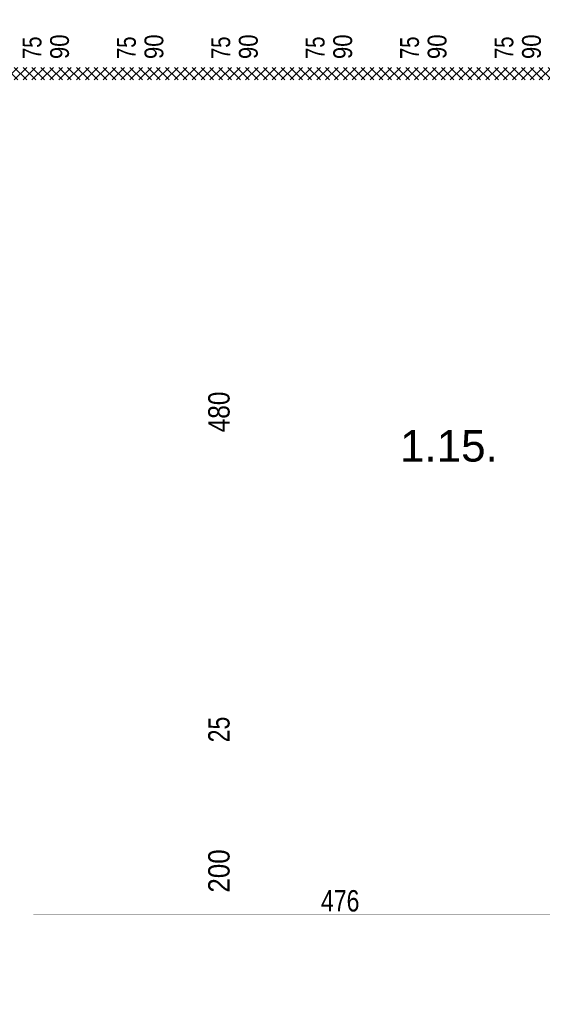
# Paper-space layout 'Layout1' of a CAD drawing. Header units: inches. Extents: x 7368 to 30263, y 5719 to 13940.
# Tile 34 of 44: x 11791 to 12206, y 12597 to 13380. Entities that reach past the tile are written whole.
import ezdxf
from ezdxf.enums import TextEntityAlignment as Align

# ---------------------------------------------------------------- set-up
doc = ezdxf.new("R2010")
doc.units = ezdxf.units.IN
doc.header["$LTSCALE"] = 2
doc.header["$MEASUREMENT"] = 0
for name, pattern in [('ACAD_ISO04W100', [30, 24, -3, 0, -3]), ('DASHED', [0.75, 0.5, -0.25]), ('HIDDEN', [9.525, 6.35, -3.175]), ('OS', [60, 30, -15, 0, -15])]:
    doc.linetypes.add(name, pattern=pattern)
for name, color, linetype, lineweight in [('A CIENKA', 7, 'CONTINUOUS', 13), ('A KRESKOWANIA', 7, 'CONTINUOUS', 5), ('A MURY ISTN', 7, 'CONTINUOUS', 15), ('A OPISY', 7, 'CONTINUOUS', 15), ('A OSIE', 7, 'ACAD_ISO04W100', 13), ('A PRZERYWANIA', 7, 'HIDDEN', 15), ('A WYMIARY', 7, 'CONTINUOUS', 9), ('ECIANA_PROJEKT', 7, 'CONTINUOUS', 15)]:
    doc.layers.add(name, color=color, linetype=linetype, lineweight=lineweight)
doc.styles.get("Standard").update_dxf_attribs({"font": 'arial.ttf'})

psp = doc.layouts.get("Layout1")

# ---------------------------------------------------------------- hatches: boundary and pattern name
at = {"layer": 'A OPISY', "linetype": 'Continuous'}
h = psp.add_hatch(dxfattribs=at)
h.set_pattern_fill('ANSI37_S0_4', color=2, scale=40, style=0)
h.set_pattern_definition([(45, (117, 107), (-3.5355339, 3.5355339), []), (135, (117, 107), (-3.5355339, -3.5355339), [])])
h.paths.add_polyline_path([(12435.71, 13341.96), (11270.55, 13341.96), (11270.55, 13331.96), (12435.71, 13331.96)], flags=0)

# ---------------------------------------------------------------- linework, layer by layer
at = {"layer": 'A CIENKA', "color": 7, "linetype": 'Continuous', "const_width": 0.018}
for points in [[(12081.88, 13065.32), (12184.37, 13065.32)], [(12081.88, 13011.41), (12081.88, 13065.32)], [(12184.37, 13065.32), (12184.37, 13011.41)], [(12184.37, 13011.41), (12081.88, 13011.41)]]:
    psp.add_lwpolyline(points, dxfattribs=at)
at = {"layer": 'A KRESKOWANIA', "color": 254, "linetype": 'Continuous', "const_width": 0.018}
for points in [[(11813.05, 13300.85), (11813.05, 13379.85)], [(11888.05, 13300.85), (11888.05, 13379.85)], [(11963.05, 13300.85), (11963.05, 13379.85)], [(12038.05, 13300.85), (12038.05, 13379.85)], [(12113.05, 13300.85), (12113.05, 13379.85)], [(12188.05, 13300.85), (12188.05, 13379.85)]]:
    psp.add_lwpolyline(points, dxfattribs=at)
at = {"layer": 'A MURY ISTN', "color": 4, "linetype": 'Continuous', "const_width": 0.018}
for points in [[(11285.55, 13331.96), (13479.55, 13331.96)], [(11285.55, 13307.96), (12943.55, 13307.96)]]:
    psp.add_lwpolyline(points, dxfattribs=at)
at = {"layer": 'A OSIE', "color": 1, "linetype": 'OS', "const_width": 0.018}
for points in [[(7865.55, 13292.96), (13525.55, 13292.96)], [(7865.55, 12692.96), (13525.55, 12692.96)]]:
    psp.add_lwpolyline(points, dxfattribs=at)
at = {"layer": 'A PRZERYWANIA', "color": 3, "linetype": 'DASHED', "const_width": 0.018}
for points in [[(11853.05, 13327.96), (11773.05, 13327.96)], [(11928.05, 13327.96), (11848.05, 13327.96)], [(11848.05, 13327.96), (11848.05, 13317.96)], [(11853.05, 13327.96), (11848.05, 13327.96)], [(11848.05, 13327.96), (11848.05, 13317.96)], [(11848.05, 13317.96), (11848.05, 13327.96)], [(11848.05, 13327.96), (11853.05, 13327.96)], [(11853.05, 13317.96), (11853.05, 13327.96)], [(11853.05, 13317.96), (11853.05, 13327.96)], [(11853.05, 13327.96), (11853.05, 13317.96)], [(12003.05, 13327.96), (11923.05, 13327.96)], [(11923.05, 13327.96), (11923.05, 13317.96)], [(11928.05, 13327.96), (11923.05, 13327.96)], [(11923.05, 13327.96), (11923.05, 13317.96)], [(11923.05, 13317.96), (11923.05, 13327.96)], [(11923.05, 13327.96), (11928.05, 13327.96)], [(11928.05, 13317.96), (11928.05, 13327.96)], [(11928.05, 13317.96), (11928.05, 13327.96)], [(11928.05, 13327.96), (11928.05, 13317.96)], [(12078.05, 13327.96), (11998.05, 13327.96)], [(11998.05, 13327.96), (11998.05, 13317.96)], [(12003.05, 13327.96), (11998.05, 13327.96)], [(11998.05, 13327.96), (11998.05, 13317.96)], [(11998.05, 13317.96), (11998.05, 13327.96)], [(11998.05, 13327.96), (12003.05, 13327.96)], [(12003.05, 13317.96), (12003.05, 13327.96)], [(12003.05, 13317.96), (12003.05, 13327.96)], [(12003.05, 13327.96), (12003.05, 13317.96)], [(12153.05, 13327.96), (12073.05, 13327.96)], [(12073.05, 13327.96), (12073.05, 13317.96)], [(12078.05, 13327.96), (12073.05, 13327.96)], [(12073.05, 13327.96), (12073.05, 13317.96)], [(12073.05, 13317.96), (12073.05, 13327.96)], [(12073.05, 13327.96), (12078.05, 13327.96)], [(12078.05, 13317.96), (12078.05, 13327.96)], [(12078.05, 13317.96), (12078.05, 13327.96)], [(12078.05, 13327.96), (12078.05, 13317.96)], [(12228.05, 13327.96), (12148.05, 13327.96)], [(12148.05, 13327.96), (12148.05, 13317.96)], [(12153.05, 13327.96), (12148.05, 13327.96)], [(12148.05, 13327.96), (12148.05, 13317.96)], [(12148.05, 13317.96), (12148.05, 13327.96)], [(12148.05, 13327.96), (12153.05, 13327.96)], [(12153.05, 13317.96), (12153.05, 13327.96)], [(12153.05, 13317.96), (12153.05, 13327.96)], [(12153.05, 13327.96), (12153.05, 13317.96)], [(11773.05, 13317.96), (11853.05, 13317.96)], [(11778.05, 13322.96), (11848.05, 13322.96)], [(11848.05, 13317.96), (11928.05, 13317.96)], [(11848.05, 13317.96), (11853.05, 13317.96)], [(11853.05, 13317.96), (11848.05, 13317.96)], [(11853.05, 13322.96), (11923.05, 13322.96)], [(11923.05, 13317.96), (12003.05, 13317.96)], [(11923.05, 13317.96), (11928.05, 13317.96)], [(11928.05, 13317.96), (11923.05, 13317.96)], [(11928.05, 13322.96), (11998.05, 13322.96)], [(11998.05, 13317.96), (12078.05, 13317.96)], [(11998.05, 13317.96), (12003.05, 13317.96)], [(12003.05, 13317.96), (11998.05, 13317.96)], [(12003.05, 13322.96), (12073.05, 13322.96)], [(12073.05, 13317.96), (12153.05, 13317.96)], [(12073.05, 13317.96), (12078.05, 13317.96)], [(12078.05, 13317.96), (12073.05, 13317.96)], [(12078.05, 13322.96), (12148.05, 13322.96)], [(12148.05, 13317.96), (12228.05, 13317.96)], [(12148.05, 13317.96), (12153.05, 13317.96)], [(12153.05, 13317.96), (12148.05, 13317.96)], [(12153.05, 13322.96), (12223.05, 13322.96)]]:
    psp.add_lwpolyline(points, dxfattribs=at)
at = {"layer": 'A WYMIARY', "color": 80, "linetype": 'Continuous', "const_width": 0.018}
for points in [[(11960.16, 13307.96), (11954.16, 13313.96)], [(11960.16, 13307.96), (11960.16, 13313.96)], [(11960.16, 13307.96), (11954.16, 13307.96)], [(11960.16, 13307.96), (11960.16, 13301.96)], [(11960.16, 13307.96), (11966.16, 13307.96)], [(11960.16, 13307.96), (11966.16, 13301.96)], [(11960.16, 12833.96), (11960.16, 13301.96)], [(11960.16, 12833.96), (11960.16, 12839.96)], [(11960.16, 12827.96), (11954.16, 12833.96)], [(11960.16, 12827.96), (11954.16, 12833.96)], [(11960.16, 12827.96), (11960.16, 12833.96)], [(11960.16, 12827.96), (11960.16, 12833.96)], [(11960.16, 12827.96), (11954.16, 12827.96)], [(11960.16, 12827.96), (11954.16, 12827.96)], [(11960.16, 12802.96), (11960.16, 12827.96)], [(11960.16, 12827.96), (11960.16, 12821.96)], [(11960.16, 12827.96), (11966.16, 12827.96)], [(11960.16, 12827.96), (11966.16, 12821.96)], [(11960.16, 12827.96), (11960.16, 12821.96)], [(11960.16, 12827.96), (11966.16, 12827.96)], [(11960.16, 12827.96), (11966.16, 12821.96)], [(11960.16, 12802.96), (11954.16, 12808.96)], [(11960.16, 12802.96), (11954.16, 12808.96)], [(11960.16, 12802.96), (11960.16, 12808.96)], [(11960.16, 12802.96), (11960.16, 12808.96)], [(11960.16, 12802.96), (11954.16, 12802.96)], [(11960.16, 12802.96), (11954.16, 12802.96)], [(11960.16, 12802.96), (11960.16, 12796.96)], [(11960.16, 12802.96), (11966.16, 12802.96)], [(11960.16, 12802.96), (11966.16, 12796.96)], [(11960.16, 12802.96), (11960.16, 12796.96)], [(11960.16, 12802.96), (11966.16, 12802.96)], [(11960.16, 12802.96), (11966.16, 12796.96)], [(11960.16, 12796.96), (11960.16, 12608.96)], [(11960.16, 12796.96), (11960.16, 12790.96)], [(11807.42, 12668.09), (11801.42, 12668.09)], [(11807.42, 12668.09), (11801.42, 12662.09)], [(11807.42, 12668.09), (11807.42, 12674.09)], [(11807.42, 12668.09), (11813.42, 12674.09)], [(11807.42, 12668.09), (11813.42, 12668.09)], [(11807.42, 12668.09), (11807.42, 12662.09)], [(12277.33, 12668.09), (11813.42, 12668.09)], [(11960.16, 12602.96), (11954.16, 12608.96)], [(11960.16, 12602.96), (11960.16, 12608.96)], [(11960.16, 12602.96), (11954.16, 12602.96)], [(11960.16, 12602.96), (11960.16, 12596.96)], [(11960.16, 12602.96), (11966.16, 12602.96)], [(11960.16, 12602.96), (11966.16, 12596.96)]]:
    psp.add_lwpolyline(points, dxfattribs=at)
at = {"layer": 'ECIANA_PROJEKT', "color": 141, "linetype": 'Continuous', "const_width": 0.018}
for points in [[(11285.55, 13341.96), (13489.55, 13341.96)], [(11807.42, 13307.96), (11782.42, 13307.96)], [(11807.42, 13307.96), (11807.42, 12827.96)], [(12087.88, 13059.32), (12178.37, 13059.32)], [(12087.88, 13017.41), (12087.88, 13059.32)], [(12178.37, 13059.32), (12178.37, 13017.41)], [(12178.37, 13017.41), (12087.88, 13017.41)], [(11807.42, 12827.96), (12283.33, 12827.96)], [(11807.42, 12802.96), (11807.42, 12602.96)], [(12283.33, 12802.96), (11807.42, 12802.96)], [(11757.49, 12602.96), (11807.42, 12602.96)]]:
    psp.add_lwpolyline(points, dxfattribs=at)

# ---------------------------------------------------------------- texts
at = {"layer": 'A WYMIARY', "color": 80}
for s, width, p in [('75', 0.771429, (11807.97, 13348.56)), ('90', 0.841559, (11829.84, 13348.56)), ('75', 0.771429, (11882.97, 13348.56)), ('90', 0.841559, (11904.84, 13348.56)), ('75', 0.771429, (11957.97, 13348.56)), ('90', 0.841559, (11979.84, 13348.56)), ('75', 0.771429, (12032.97, 13348.56)), ('90', 0.841559, (12054.84, 13348.56)), ('75', 0.771429, (12107.97, 13348.56)), ('90', 0.841559, (12129.84, 13348.56)), ('75', 0.771429, (12182.97, 13348.56)), ('90', 0.841559, (12204.84, 13348.56))]:
    psp.add_text(s, height=14.96, rotation=90, dxfattribs=dict(at, width=width)).set_placement(p)
for s, width, p in [('480', 0.816807, (11949, 13067.96)), ('25', 0.771429, (11949, 12815.46)), ('200', 0.867857, (11949, 12702.96))]:
    psp.add_text(s, height=17, rotation=90, dxfattribs=dict(at, width=width)).set_placement(p, align=Align.MIDDLE_CENTER)
at = {"layer": 'A WYMIARY', "color": 80, "width": 0.771429}
psp.add_text('476', height=17, dxfattribs=at).set_placement((12045.38, 12679.25), align=Align.MIDDLE_CENTER)
at = {"layer": 'ECIANA_PROJEKT', "color": 141}
psp.add_text('1.15.', height=25, dxfattribs=at).set_placement((12092.93, 13028.48))

doc.saveas('drawing.dxf')
